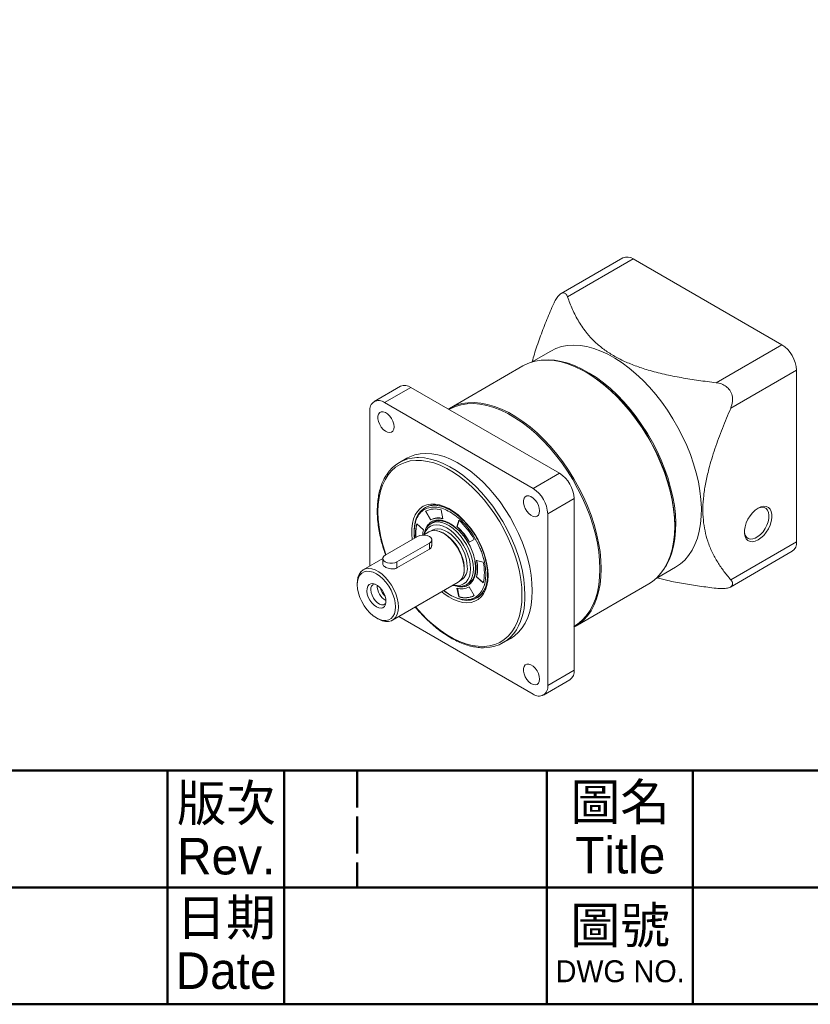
# Model space of a CAD drawing. Header units: millimetres. Extents: x 3192 to 3592, y 771 to 1052.
# Tile 3 of 5: x 3460 to 3536, y 771 to 866. Entities that reach past the tile are written whole.
import ezdxf

# ---------------------------------------------------------------- set-up
doc = ezdxf.new("R2010")
doc.units = ezdxf.units.MM
doc.linetypes.add('DASHED', pattern=[0.2068, 0.1655, -0.0413])
doc.layers.add('圖框', color=7, linetype='Continuous', lineweight=50)
doc.layers.add('產品', color=7, linetype='Continuous')
doc.styles.add('預設-ISO', font='arial.ttf')

# ---------------------------------------------------------------- blocks, each defined once
blk = doc.blocks.new('標題欄框 下標註')
at = {"layer": '圖框'}
for p, q in [((203.283, 89.91), (203.283, 73.91)), ((211.283, 89.91), (211.283, 81.91)), ((229.283, 89.91), (229.283, 73.91)), ((239.283, 89.91), (239.283, 73.91)), ((162.283, 81.91), (287.283, 81.91)), ((211.283, 81.91), (211.283, 73.91))]:
    blk.add_line(p, q, dxfattribs=at)
at = {"layer": '圖框', "linetype": 'DASHED', "ltscale": 15.230104}
blk.add_line((216.283, 89.91), (216.283, 81.91), dxfattribs=at)
at = {"layer": '圖框'}
for points in [[(2.283, 89.91), (287.283, 89.91), (287.283, 273.91), (2.283, 273.91)], [(287.283, 89.91), (2.283, 89.91), (2.283, 73.91), (287.283, 73.91)]]:
    blk.add_lwpolyline(points, close=True, dxfattribs=at)
at = {"layer": '圖框', "color": 7, "attachment_point": 5, "line_spacing_factor": 0.875, "style": '預設-ISO'}
for s, insert, char_height, width in [('\\f新細明體|b0|i0;\\H2.5000;版次\\PRev.', (207.31, 85.856), 2.5, 7.99882), ('\\f新細明體|b0|i0;\\H2.5000;圖名\\PTitle', (234.302, 85.921), 2.5, 10.09163), ('\\f新細明體|b0|i0;\\H2.5000;日期\\PDate', (207.297, 78.017), 2.5, 7.96821), ('\\f新細明體|b0|i0;\\H2.5000;圖號\\P\\f新細明體|b0|i0;\\H1.5000;DWG NO.', (234.297, 77.986), 3.5, 9.97321)]:
    blk.add_mtext(s, dxfattribs=dict(at, insert=insert, char_height=char_height, width=width))
blk = doc.blocks.new('A$C05C96DFB')
at = {"layer": '產品', "linetype": 'Continuous', "lineweight": 15}
for p, q in [((25.545, 42.109), (19.596, 38.675)), ((20.222, 38.36), (26.545, 42.01)), ((40.828, 33.764), (26.545, 42.01)), ((18.608, 33.158), (16.754, 32.088)), ((34.506, 30.114), (40.828, 33.764)), ((15.927, 31.726), (8.856, 27.644)), ((42.243, 31.315), (35.92, 27.665)), ((42.243, 14.821), (42.243, 31.315)), ((22.063, 31.077), (21.978, 31.126)), ((4.162, 29.765), (1.616, 28.295)), ((5.162, 29.666), (2.616, 28.196)), ((19.445, 21.42), (5.162, 29.666)), ((16.9, 19.95), (2.616, 28.196)), ((1.202, 27.38), (1.202, 12.487)), ((4.758, 22.854), (4.051, 22.445)), ((16.9, 19.95), (19.445, 21.42)), ((20.86, 18.971), (18.314, 17.501)), ((20.86, 2.476), (20.86, 18.971)), ((6.416, 18.017), (6.52, 18.09)), ((6.495, 18.083), (6.62, 18.148)), ((6.551, 18.115), (6.495, 18.083)), ((6.57, 17.756), (7.05, 16.925)), ((6.598, 17.772), (7.078, 16.941)), ((8.229, 17.03), (8.053, 17.889)), ((18.314, 1.007), (18.314, 17.501)), ((6.369, 15.956), (5.713, 16.538)), ((7.078, 16.941), (7.05, 16.925)), ((7.295, 16.697), (7.068, 16.566)), ((9.766, 16.9), (9.59, 16.244)), ((9.619, 16.261), (9.59, 16.244)), ((9.785, 16.883), (9.619, 16.261)), ((30.533, 16.308), (30.533, 16.406)), ((5.798, 15.337), (2.687, 13.541)), ((6.895, 15.773), (6.373, 15.472)), ((7.247, 15.93), (7.151, 15.875)), ((7.648, 15.884), (7.589, 15.892)), ((3.818, 12.887), (6.93, 14.684)), ((6.93, 14.098), (6.93, 14.684)), ((7.164, 14.416), (7.164, 15.01)), ((10.77, 14.777), (11.25, 15.055)), ((35.92, 11.17), (42.243, 14.821)), ((6.93, 14.098), (3.818, 12.302)), ((35.88, 10.471), (41.828, 13.905)), ((2.453, 13.209), (0.58, 12.128)), ((2.453, 13.214), (2.453, 12.677)), ((3.818, 12.887), (3.818, 12.302)), ((12.106, 12.847), (11.45, 13.023)), ((28.753, 11.303), (30.607, 12.373)), ((10.144, 11.465), (10.167, 11.52)), ((11.45, 11.45), (11.479, 11.467)), ((11.45, 11.45), (12.106, 10.869)), ((11.479, 11.467), (12.115, 10.903)), ((0, 10.846), (0, 10.683)), ((3.38, 7.278), (9.695, 10.924)), ((9.911, 11.094), (10.007, 11.15)), ((10.468, 10.677), (10.694, 10.808)), ((11.25, 9.65), (10.77, 10.482)), ((20.955, 6.686), (28.026, 10.768)), ((9.59, 10.376), (9.766, 9.518)), ((9.624, 10.368), (9.794, 9.534)), ((9.766, 9.518), (9.794, 9.534)), ((11.494, 9.422), (11.555, 9.457)), ((4.001, 7.637), (16.9, 0.19)), ((1.838, 7.498), (1.98, 7.417)), ((14.051, 5.125), (14.758, 5.533)), ((18.314, 1.007), (20.86, 2.476)), ((17.9, 0.091), (20.445, 1.561))]:
    blk.add_line(p, q, dxfattribs=at)
at = {"layer": '產品', "linetype": 'Continuous', "lineweight": 15, "flags": 128}
for points in [[(30.607, 12.373), (31.071, 12.686), (31.492, 13.064), (31.869, 13.504), (32.199, 14.005), (32.479, 14.563), (32.708, 15.174), (32.885, 15.834), (33.008, 16.539), (33.077, 17.284), (33.091, 18.065), (33.05, 18.877), (32.954, 19.714), (32.803, 20.57), (32.6, 21.441), (32.345, 22.32), (32.04, 23.202), (31.686, 24.082), (31.287, 24.952), (30.844, 25.809), (30.361, 26.646), (29.84, 27.458), (29.286, 28.239), (28.701, 28.985), (28.09, 29.69), (27.456, 30.351), (26.803, 30.962), (26.137, 31.521), (25.46, 32.022), (24.778, 32.463), (24.095, 32.842), (23.415, 33.155), (22.743, 33.401), (22.083, 33.578), (21.439, 33.684), (20.816, 33.72), (20.218, 33.685), (19.647, 33.579), (19.11, 33.403), (18.608, 33.158)], [(28.026, 10.768), (28.381, 10.998), (28.817, 11.363), (29.208, 11.792), (29.553, 12.282), (29.848, 12.83), (30.093, 13.433), (30.284, 14.087), (30.422, 14.787), (30.505, 15.529), (30.533, 16.308), (30.505, 17.119), (30.422, 17.957), (30.284, 18.816), (30.093, 19.691), (29.848, 20.576), (29.553, 21.465), (29.208, 22.353), (28.817, 23.234), (28.381, 24.102), (27.904, 24.951), (27.388, 25.776), (26.837, 26.572), (26.255, 27.334), (25.645, 28.056), (25.011, 28.734), (24.357, 29.363), (23.688, 29.939), (23.008, 30.46), (22.321, 30.92), (21.632, 31.318), (20.946, 31.65), (20.265, 31.915), (19.596, 32.111), (18.943, 32.237), (18.309, 32.291), (17.699, 32.273), (17.117, 32.184), (16.566, 32.024), (16.05, 31.794), (15.927, 31.726)], [(29.594, 12.349), (29.738, 12.585), (30.018, 13.142), (30.248, 13.753), (30.425, 14.413), (30.548, 15.118), (30.616, 15.864), (30.63, 16.645), (30.589, 17.456), (30.493, 18.293), (30.343, 19.149), (30.139, 20.02), (29.884, 20.899), (29.579, 21.782), (29.225, 22.661), (28.826, 23.532), (28.383, 24.389), (27.9, 25.225), (27.38, 26.037), (26.825, 26.819), (26.24, 27.564), (25.629, 28.27), (24.995, 28.93), (24.343, 29.542), (23.676, 30.1), (23, 30.601), (22.317, 31.043), (21.634, 31.421), (20.954, 31.734), (20.282, 31.98), (19.622, 32.157), (18.979, 32.264), (18.355, 32.3), (18.081, 32.292)], [(22.063, 31.077), (22.403, 30.873), (23.083, 30.417), (23.756, 29.902), (24.419, 29.331), (25.066, 28.708), (25.693, 28.037), (26.297, 27.322), (26.874, 26.569), (27.419, 25.78), (27.93, 24.963), (28.402, 24.122), (28.834, 23.263), (29.221, 22.391), (29.563, 21.512), (29.855, 20.631), (30.097, 19.755), (30.287, 18.889), (30.423, 18.038), (30.505, 17.209), (30.533, 16.406)], [(8.762, 27.588), (8.979, 27.712), (9.495, 27.942), (10.045, 28.102), (10.628, 28.191), (11.238, 28.209), (11.872, 28.155), (12.525, 28.029), (13.194, 27.833), (13.875, 27.568), (14.561, 27.236), (15.25, 26.838), (15.937, 26.378), (16.617, 25.857), (17.286, 25.281), (17.94, 24.652), (18.574, 23.974), (19.184, 23.252), (19.766, 22.49), (20.317, 21.694), (20.833, 20.869), (21.31, 20.02), (21.746, 19.152), (22.137, 18.271), (22.482, 17.383), (22.777, 16.494), (23.021, 15.609), (23.213, 14.734), (23.351, 13.875), (23.434, 13.037), (23.462, 12.226), (23.434, 11.447), (23.351, 10.705), (23.213, 10.005), (23.021, 9.351), (22.777, 8.748), (22.482, 8.2), (22.137, 7.71), (21.746, 7.281), (21.31, 6.916), (20.86, 6.632)], [(23.335, 12.201), (23.307, 13.008), (23.224, 13.842), (23.087, 14.697), (22.896, 15.567), (22.653, 16.448), (22.359, 17.333), (22.017, 18.216), (21.627, 19.093), (21.193, 19.956), (20.719, 20.802), (20.205, 21.623), (19.657, 22.415), (19.078, 23.173), (18.471, 23.891), (17.84, 24.565), (17.19, 25.192), (16.524, 25.765), (15.847, 26.283), (15.164, 26.741), (14.478, 27.137), (13.795, 27.468), (13.118, 27.732), (12.452, 27.926), (11.802, 28.051), (11.171, 28.105), (10.564, 28.087), (9.985, 27.999), (9.437, 27.84), (8.923, 27.611), (8.801, 27.543)], [(3.536, 25.869), (3.507, 26.128), (3.423, 26.401), (3.289, 26.668), (3.116, 26.908), (2.916, 27.106), (2.705, 27.244), (2.498, 27.314), (2.31, 27.31), (2.155, 27.233), (2.045, 27.087), (1.988, 26.885), (1.988, 26.64), (2.045, 26.372), (2.155, 26.099), (2.31, 25.843), (2.498, 25.622), (2.705, 25.452), (2.916, 25.347), (3.116, 25.313), (3.289, 25.355), (3.423, 25.467), (3.507, 25.643), (3.536, 25.869)], [(16.829, 10.111), (16.801, 10.849), (16.719, 11.613), (16.581, 12.397), (16.391, 13.195), (16.148, 14.001), (15.856, 14.808), (15.515, 15.611), (15.13, 16.402), (14.702, 17.176), (14.236, 17.927), (13.735, 18.649), (13.203, 19.335), (12.644, 19.982), (12.062, 20.583), (11.462, 21.134), (10.849, 21.631), (10.227, 22.07), (9.602, 22.447), (8.977, 22.759), (8.359, 23.005), (7.752, 23.181), (7.161, 23.287), (6.59, 23.322), (6.043, 23.286), (5.526, 23.178), (5.042, 23), (4.758, 22.854)], [(5.734, 22.911), (5.883, 22.914), (6.454, 22.879), (7.045, 22.773), (7.652, 22.597), (8.27, 22.351), (8.895, 22.039), (9.52, 21.662), (10.142, 21.223), (10.755, 20.726), (11.355, 20.175), (11.937, 19.574), (12.496, 18.927), (13.028, 18.24), (13.529, 17.519), (13.995, 16.768), (14.423, 15.994), (14.808, 15.202), (15.148, 14.4), (15.441, 13.592), (15.684, 12.786), (15.874, 11.988), (16.012, 11.204), (16.094, 10.441), (16.122, 9.703)], [(15.839, 9.703), (15.811, 10.436), (15.728, 11.196), (15.589, 11.976), (15.397, 12.77), (15.153, 13.571), (14.858, 14.374), (14.516, 15.17), (14.128, 15.956), (13.698, 16.723), (13.23, 17.465), (12.727, 18.178), (12.193, 18.854), (11.633, 19.489), (11.051, 20.078), (10.452, 20.615), (9.84, 21.096), (9.22, 21.518), (8.599, 21.877), (7.979, 22.17), (7.368, 22.395), (6.768, 22.55), (6.186, 22.634), (5.626, 22.646), (5.092, 22.586), (4.589, 22.454), (4.121, 22.252), (3.691, 21.981), (3.303, 21.643), (2.961, 21.242), (2.666, 20.78), (2.422, 20.26), (2.23, 19.688), (2.091, 19.068), (2.008, 18.405), (1.98, 17.704), (2.008, 16.97), (2.091, 16.211), (2.23, 15.431), (2.422, 14.637), (2.666, 13.836), (2.755, 13.58)], [(17.536, 17.787), (17.507, 18.045), (17.423, 18.319), (17.289, 18.585), (17.116, 18.826), (16.916, 19.024), (16.705, 19.162), (16.498, 19.232), (16.31, 19.228), (16.155, 19.151), (16.045, 19.005), (15.988, 18.803), (15.988, 18.558), (16.045, 18.29), (16.155, 18.017), (16.31, 17.761), (16.498, 17.54), (16.705, 17.37), (16.916, 17.265), (17.116, 17.231), (17.289, 17.273), (17.423, 17.385), (17.507, 17.561), (17.536, 17.787)], [(5.29, 15.043), (5.24, 15.561), (5.24, 16.083), (5.295, 16.57), (5.406, 17.013), (5.569, 17.406), (5.783, 17.743), (6.045, 18.019), (6.35, 18.229), (6.694, 18.371), (7.071, 18.442), (7.476, 18.441), (7.903, 18.368), (8.346, 18.225), (8.796, 18.013), (9.249, 17.735), (9.696, 17.397), (10.132, 17.003), (10.549, 16.558), (10.941, 16.07), (11.302, 15.547), (11.627, 14.995), (11.911, 14.424), (12.149, 13.842), (12.338, 13.258), (12.475, 12.68), (12.559, 12.119), (12.587, 11.581), (12.587, 11.581)], [(5.498, 15.163), (5.487, 15.266), (5.459, 15.793), (5.487, 16.289), (5.57, 16.745), (5.707, 17.153), (5.896, 17.508), (6.134, 17.803), (6.417, 18.035), (6.495, 18.083)], [(6.551, 18.115), (6.474, 18.068), (6.4, 18.016)], [(37.227, 15.847), (37.241, 15.713), (37.31, 15.468), (37.43, 15.275), (37.595, 15.146), (37.799, 15.084), (38.032, 15.094), (38.282, 15.175), (38.538, 15.323), (38.788, 15.531), (39.021, 15.79), (39.225, 16.086), (39.39, 16.407), (39.51, 16.738), (39.579, 17.063), (39.593, 17.366), (39.551, 17.634), (39.457, 17.854), (39.313, 18.016), (39.127, 18.112), (38.907, 18.138), (38.665, 18.092), (38.479, 18.014)], [(38.551, 18.059), (38.276, 17.866), (38.012, 17.615), (37.772, 17.316), (37.566, 16.983), (37.403, 16.63), (37.29, 16.273), (37.233, 15.926), (37.233, 15.606), (37.29, 15.326), (37.403, 15.099), (37.566, 14.934), (37.772, 14.839), (38.012, 14.817), (38.276, 14.871), (38.551, 14.996), (38.827, 15.189), (39.091, 15.44), (39.331, 15.739), (39.537, 16.072), (39.7, 16.425), (39.813, 16.782), (39.87, 17.129), (39.87, 17.449), (39.813, 17.729), (39.7, 17.956), (39.537, 18.121), (39.331, 18.216), (39.091, 18.238), (38.827, 18.184), (38.551, 18.059)], [(6.401, 15.471), (6.427, 15.606), (6.538, 15.947), (6.702, 16.233), (6.913, 16.459), (7.169, 16.618), (7.461, 16.706), (7.785, 16.723), (8.131, 16.666), (8.492, 16.539), (8.86, 16.343), (9.226, 16.083), (9.581, 15.765), (9.917, 15.398), (10.226, 14.988), (10.5, 14.547), (10.735, 14.084), (10.923, 13.61), (11.06, 13.136), (11.144, 12.674), (11.172, 12.234)], [(6.452, 15.518), (6.475, 15.59), (6.611, 15.89), (6.796, 16.133), (7.027, 16.311), (7.297, 16.422), (7.599, 16.461), (7.927, 16.429), (8.273, 16.325), (8.627, 16.153)], [(8.627, 16.153), (8.981, 15.917), (9.326, 15.621), (9.654, 15.275), (9.957, 14.886), (10.227, 14.464), (10.457, 14.019), (10.643, 13.562), (10.779, 13.105), (10.862, 12.659), (10.889, 12.234), (10.862, 11.841), (10.779, 11.49), (10.643, 11.19), (10.457, 10.947), (10.227, 10.769), (9.957, 10.658), (9.654, 10.619), (9.326, 10.651), (9.252, 10.668)], [(6.93, 14.684), (7.077, 14.8), (7.154, 14.938), (7.154, 15.082), (7.077, 15.22), (6.93, 15.337), (6.727, 15.422), (6.489, 15.466), (6.239, 15.466), (6.001, 15.422), (5.798, 15.337)], [(6.895, 15.773), (7.118, 15.866), (7.404, 15.905), (7.715, 15.869), (8.043, 15.761), (8.379, 15.584), (8.712, 15.343), (9.033, 15.044), (9.333, 14.696), (9.603, 14.31), (9.835, 13.896), (10.023, 13.466), (10.162, 13.033), (10.246, 12.608), (10.275, 12.206)], [(10.578, 12.413), (10.55, 12.811), (10.467, 13.229), (10.33, 13.656), (10.145, 14.079), (9.916, 14.487), (9.65, 14.868), (9.354, 15.211), (9.038, 15.506), (8.71, 15.744), (8.379, 15.919), (8.055, 16.025), (7.748, 16.06), (7.466, 16.022), (7.247, 15.93)], [(7.648, 15.884), (7.933, 15.817), (8.261, 15.676), (8.592, 15.469), (8.915, 15.202), (9.222, 14.882), (9.504, 14.519), (9.753, 14.123), (9.961, 13.705), (10.122, 13.278), (10.233, 12.854), (10.288, 12.445), (10.288, 12.063), (10.233, 11.719), (10.167, 11.52)], [(2.687, 13.541), (2.54, 13.424), (2.463, 13.286), (2.463, 13.142), (2.54, 13.004), (2.687, 12.887), (2.89, 12.803), (3.128, 12.758), (3.378, 12.758), (3.616, 12.803), (3.818, 12.887)], [(0, 10.846), (0.007, 11.036), (0.064, 11.385), (0.176, 11.686), (0.34, 11.93), (0.55, 12.11), (0.803, 12.221), (1.089, 12.259), (1.4, 12.224), (1.728, 12.116), (2.064, 11.939), (2.397, 11.697), (2.718, 11.398), (3.018, 11.051), (3.288, 10.664), (3.52, 10.25), (3.708, 9.82), (3.847, 9.387), (3.931, 8.963), (3.96, 8.56)], [(1.838, 11.744), (2.158, 11.528), (2.467, 11.253), (2.758, 10.929), (3.02, 10.565), (3.247, 10.173), (3.431, 9.764), (3.566, 9.35), (3.649, 8.945), (3.677, 8.56), (3.649, 8.207), (3.566, 7.898), (3.431, 7.641), (3.247, 7.444), (3.02, 7.313), (2.758, 7.252), (2.467, 7.263), (2.158, 7.346), (1.838, 7.498), (1.519, 7.715), (1.21, 7.989), (0.919, 8.313), (0.657, 8.677), (0.43, 9.07), (0.246, 9.479), (0.111, 9.893), (0.028, 10.298), (0, 10.683), (0.028, 11.035), (0.111, 11.345), (0.246, 11.602), (0.43, 11.799), (0.657, 11.93), (0.919, 11.991), (1.21, 11.979), (1.519, 11.896), (1.838, 11.744)], [(12.587, 11.581), (12.559, 11.075), (12.475, 10.609), (12.338, 10.19), (12.149, 9.825), (11.911, 9.518), (11.627, 9.274), (11.302, 9.098), (10.941, 8.991), (10.549, 8.956), (10.132, 8.993), (9.696, 9.102), (9.249, 9.28), (8.796, 9.525), (8.346, 9.833), (8.118, 10.014)], [(11.172, 12.234), (11.144, 11.826), (11.06, 11.461), (10.923, 11.146), (10.735, 10.889), (10.5, 10.697), (10.226, 10.572), (9.917, 10.52), (9.581, 10.54), (9.226, 10.632), (9.204, 10.64)], [(20.84, 6.689), (21.193, 6.918), (21.627, 7.281), (22.017, 7.708), (22.359, 8.195), (22.653, 8.741), (22.896, 9.341), (23.087, 9.991), (23.224, 10.688), (23.307, 11.426), (23.335, 12.201)], [(1.838, 8.56), (2.067, 8.461), (2.281, 8.435), (2.468, 8.484), (2.615, 8.604), (2.713, 8.789), (2.756, 9.025), (2.741, 9.299), (2.67, 9.593), (2.547, 9.889), (2.379, 10.168), (2.177, 10.413), (1.954, 10.608), (1.723, 10.741), (1.5, 10.804), (1.298, 10.792), (1.13, 10.707), (1.007, 10.553), (0.936, 10.341), (0.921, 10.084), (0.964, 9.798), (1.062, 9.501), (1.209, 9.211), (1.396, 8.947), (1.61, 8.725), (1.838, 8.56)], [(1.306, 10.212), (1.334, 9.953), (1.419, 9.68), (1.553, 9.413), (1.726, 9.172), (1.925, 8.975), (2.137, 8.836), (2.344, 8.766), (2.532, 8.77), (2.687, 8.848), (2.742, 8.905)], [(5.613, 8.567), (5.626, 8.552), (6.186, 7.917), (6.768, 7.329), (7.368, 6.792), (7.979, 6.311), (8.599, 5.889), (9.22, 5.53), (9.84, 5.237), (10.452, 5.012), (11.051, 4.857), (11.633, 4.773), (12.193, 4.761), (12.727, 4.821), (13.23, 4.953), (13.698, 5.155), (14.128, 5.426), (14.516, 5.763), (14.858, 6.165), (15.153, 6.627), (15.397, 7.146), (15.589, 7.718), (15.728, 8.338), (15.811, 9.002), (15.839, 9.703)], [(11.494, 9.422), (11.248, 9.306), (10.889, 9.212), (10.5, 9.189), (10.087, 9.239), (9.657, 9.36), (9.216, 9.55), (8.772, 9.806), (8.332, 10.124), (8.323, 10.132)], [(14.758, 5.533), (15.13, 5.782), (15.515, 6.129), (15.856, 6.538), (16.148, 7.008), (16.391, 7.534), (16.581, 8.112), (16.719, 8.737), (16.801, 9.405), (16.829, 10.111)], [(3.96, 8.56), (3.931, 8.19), (3.847, 7.864), (3.708, 7.59), (3.52, 7.377), (3.288, 7.232), (3.018, 7.157), (2.718, 7.155), (2.397, 7.227), (2.064, 7.37), (1.98, 7.417)], [(17.536, 1.62), (17.507, 1.879), (17.423, 2.152), (17.289, 2.419), (17.116, 2.66), (16.916, 2.857), (16.705, 2.996), (16.498, 3.066), (16.31, 3.062), (16.155, 2.984), (16.045, 2.839), (15.988, 2.636), (15.988, 2.391), (16.045, 2.123), (16.155, 1.85), (16.31, 1.594), (16.498, 1.373), (16.705, 1.203), (16.916, 1.098), (17.116, 1.065), (17.289, 1.106), (17.423, 1.219), (17.507, 1.394), (17.536, 1.62)]]:
    blk.add_lwpolyline(points, dxfattribs=at)
at = {"layer": '產品', "linetype": 'Continuous', "lineweight": 15}
for centre, radius, start, end in [((25.959, 41.192), 1.006, 54.38241, 114.30713), ((39.172, 31.175), 3.074, 2.60547, 57.39453), ((4.576, 28.848), 1.006, 54.38241, 114.30713), ((2.064, 27.519), 0.873, 50.79669, 189.21406), ((5.811, 19.399), 3.513, 91.25618, 148.47424), ((17.789, 18.831), 3.074, 2.60547, 57.39453), ((15.244, 17.361), 3.074, 2.60547, 57.39453), ((7.636, 16.409), 2.028, 127.56983, 159.18222), ((7.47, 16.051), 1.928, 72.39158, 117.82747), ((7.765, 15.569), 1.533, 72.39159, 117.82745), ((7.79, 15.595), 1.523, 73.47552, 117.89941), ((9.506, 15.6), 3.907, 166.10615, 185.40534), ((9.557, 15.616), 3.93, 166.69626, 185.37912), ((5.611, 11.838), 5.938, 29.67521, 47.91393), ((5.639, 11.854), 5.938, 29.67521, 47.91393), ((4.759, 11.356), 7.47, 29.6752, 47.91394), ((8.95, 15.279), 2.669, 165.30656, 175.9086), ((41.263, 14.712), 0.986, 305.01436, 6.29784), ((9.192, 12.279), 1.393, 305.79209, 5.52009), ((8.062, 12.237), 3.478, 346.9364, 13.0636), ((8.091, 12.253), 3.478, 346.9364, 13.0636), ((7.844, 11.858), 4.376, 346.9364, 13.0636), ((8.906, 12.053), 1.377, 304.94169, 6.37049), ((10.182, 11.371), 2.35, 303.95162, 3.89269), ((1.784, 10.291), 0.485, 103.66944, 189.34875), ((3.53, 10.598), 1.618, 178.61367, 241.38096), ((10.054, 11.837), 1.533, 252.39159, 297.82745), ((10.108, 11.819), 1.169, 300.13097, 317.12536), ((3.537, 10.602), 1.326, 190.89095, 229.10367), ((10.349, 11.356), 1.928, 252.39158, 297.82747), ((10.379, 11.38), 1.936, 252.44045, 296.72363), ((9.86, 9.466), 6.267, 330.329, 2.1646), ((10.641, 11.106), 1.886, 266.85373, 297.59181), ((12.291, 8.171), 3.514, 270.7777, 329.04688), ((19.908, 2.355), 0.959, 304.05745, 7.25474), ((17.452, 0.867), 0.873, 230.79669, 9.21406)]:
    blk.add_arc(centre, radius, start, end, dxfattribs=at)
for points, knots in [([(20.222, 38.36), (20.169, 38.474), (20.071, 38.684), (19.826, 38.778), (19.556, 38.677), (19.282, 38.402), (19.026, 38.016), (18.882, 37.703), (18.808, 37.543)], [0, 0, 0, 0, 0.199962, 0.367332, 0.535496, 0.685697, 0.839791, 1, 1, 1, 1]), ([(34.506, 30.114), (33.944, 30.183), (32.818, 30.321), (31.155, 30.585), (29.526, 30.911), (28.041, 31.293), (26.714, 31.731), (25.553, 32.214), (24.495, 32.772), (23.571, 33.404), (22.776, 34.093), (21.995, 34.944), (21.286, 35.966), (20.672, 37.151), (20.372, 37.957), (20.222, 38.36)], [0, 0, 0, 0, 0.078728, 0.157625, 0.23635, 0.314843, 0.380079, 0.445471, 0.510612, 0.575875, 0.641384, 0.706754, 0.804323, 0.90219, 1, 1, 1, 1]), ([(18.808, 37.543), (18.588, 37.026), (18.149, 35.992), (17.554, 34.425), (17.101, 33.134), (16.896, 32.371), (16.832, 32.133)], [0, 0, 0, 0, 0.287694, 0.575326, 0.86763, 1, 1, 1, 1]), ([(35.92, 27.665), (35.992, 27.876), (36.125, 28.264), (36.084, 28.874), (35.862, 29.384), (35.486, 29.768), (35.025, 30.02), (34.681, 30.082), (34.506, 30.114)], [0, 0, 0, 0, 0.199962, 0.367332, 0.535496, 0.685697, 0.839791, 1, 1, 1, 1]), ([(35.92, 11.17), (35.698, 11.436), (35.255, 11.968), (34.652, 12.845), (34.12, 13.804), (33.708, 14.806), (33.424, 15.846), (33.262, 16.906), (33.216, 18.048), (33.302, 19.263), (33.501, 20.526), (33.848, 22.029), (34.379, 23.767), (35.098, 25.721), (35.646, 27.017), (35.92, 27.665)], [0, 0, 0, 0, 0.078728, 0.157625, 0.23635, 0.314843, 0.380079, 0.445471, 0.510612, 0.575875, 0.641384, 0.706754, 0.804323, 0.90219, 1, 1, 1, 1]), ([(2.774, 21.191), (2.696, 21.061), (2.525, 20.779), (2.318, 20.285), (2.142, 19.726), (2.016, 19.124), (1.94, 18.484), (1.913, 17.811), (1.936, 17.111), (2.01, 16.388), (2.132, 15.647), (2.304, 14.893), (2.499, 14.196), (2.656, 13.752), (2.724, 13.562)], [0, 0, 0, 0, 0.072797, 0.158438, 0.244403, 0.330607, 0.416965, 0.503403, 0.589868, 0.67632, 0.762747, 0.849141, 0.935505, 1, 1, 1, 1]), ([(5.499, 15.164), (5.481, 15.344), (5.437, 15.78), (5.501, 16.415), (5.683, 17.052), (6.004, 17.581), (6.452, 17.96), (6.914, 18.126), (7.319, 18.165), (7.734, 18.144), (8.266, 18.014), (8.91, 17.71), (9.554, 17.27), (10.197, 16.686), (10.815, 15.959), (11.367, 15.123), (11.742, 14.373), (11.979, 13.768), (12.167, 13.18), (12.326, 12.475), (12.349, 11.961), (12.36, 11.711)], [0, 0, 0, 0, 0.039219, 0.095183, 0.154499, 0.216282, 0.279375, 0.342468, 0.373392, 0.40433, 0.463646, 0.51961, 0.575574, 0.63489, 0.696672, 0.759765, 0.822858, 0.853783, 0.88472, 0.944036, 1, 1, 1, 1]), ([(6.621, 18.148), (6.703, 18.187), (6.884, 18.273), (7.202, 18.331), (7.563, 18.337), (7.944, 18.278), (8.341, 18.158), (8.747, 17.978), (9.158, 17.74), (9.568, 17.448), (9.972, 17.105), (10.363, 16.715), (10.736, 16.284), (11.085, 15.817), (11.406, 15.322), (11.693, 14.805), (11.943, 14.273), (12.153, 13.735), (12.318, 13.198), (12.438, 12.669), (12.512, 12.153), (12.532, 11.738), (12.522, 11.344), (12.481, 10.975), (12.387, 10.577), (12.249, 10.224), (12.072, 9.919), (11.852, 9.671), (11.676, 9.518), (11.564, 9.466), (11.549, 9.459)], [0, 0, 0, 0, 0.032733, 0.071784, 0.110321, 0.148317, 0.185953, 0.223412, 0.260813, 0.298208, 0.335629, 0.373088, 0.410583, 0.448109, 0.485654, 0.523208, 0.560758, 0.59829, 0.635793, 0.673254, 0.710664, 0.748834, 0.768384, 0.805659, 0.842929, 0.880246, 0.917738, 0.955593, 0.994004, 1, 1, 1, 1]), ([(9.582, 16.068), (9.509, 16.137), (9.292, 16.342), (8.909, 16.591), (8.445, 16.813), (7.981, 16.926), (7.535, 16.917), (7.137, 16.774), (6.815, 16.499), (6.584, 16.134), (6.509, 15.824), (6.474, 15.68)], [0, 0, 0, 0, 0.055892, 0.167118, 0.278344, 0.396233, 0.519023, 0.644418, 0.769814, 0.892603, 1, 1, 1, 1]), ([(7.295, 16.697), (7.388, 16.744), (7.527, 16.815), (7.695, 16.827), (7.749, 16.831)], [0, 0, 0, 0, 0.673253, 1, 1, 1, 1]), ([(7.749, 16.831), (7.795, 16.837), (7.93, 16.857), (8.169, 16.825), (8.51, 16.736), (8.877, 16.567), (9.263, 16.321), (9.485, 16.127), (9.591, 16.034)], [0, 0, 0, 0, 0.087813, 0.257378, 0.40738, 0.647918, 0.831851, 1, 1, 1, 1]), ([(11.323, 12.971), (11.294, 13.122), (11.224, 13.484), (11.003, 14.081), (10.683, 14.728), (10.283, 15.327), (9.909, 15.783), (9.664, 15.997), (9.582, 16.068)], [0, 0, 0, 0, 0.135465, 0.325584, 0.519737, 0.71389, 0.904008, 1, 1, 1, 1]), ([(7.153, 14.473), (7.154, 14.435), (7.156, 14.334), (7.072, 14.198), (6.971, 14.127), (6.93, 14.098)], [0, 0, 0, 0, 0.262756, 0.698183, 1, 1, 1, 1]), ([(3.818, 12.302), (3.75, 12.272), (3.614, 12.211), (3.355, 12.198), (3.086, 12.237), (2.855, 12.312), (2.662, 12.406), (2.525, 12.51), (2.451, 12.606), (2.461, 12.661), (2.463, 12.677)], [0, 0, 0, 0, 0.139137, 0.278133, 0.420748, 0.565961, 0.666797, 0.806064, 0.945206, 1, 1, 1, 1]), ([(11.298, 12.996), (11.32, 12.849), (11.359, 12.604), (11.367, 12.282), (11.352, 12.001), (11.309, 11.734), (11.231, 11.47), (11.117, 11.219), (11.005, 11.082), (10.945, 11.01)], [0, 0, 0, 0, 0.173686, 0.290587, 0.405481, 0.544419, 0.675557, 0.82958, 1, 1, 1, 1]), ([(11.399, 12.266), (11.396, 12.445), (11.392, 12.672), (11.335, 12.918), (11.323, 12.971)], [0, 0, 0, 0, 0.785365, 1, 1, 1, 1]), ([(12.36, 11.711), (12.349, 11.475), (12.326, 10.987), (12.134, 10.356), (11.816, 9.825), (11.367, 9.447), (10.905, 9.281), (10.5, 9.241), (10.085, 9.262), (9.554, 9.395), (8.919, 9.685), (8.512, 9.982), (8.313, 10.126)], [0, 0, 0, 0, 0.104892, 0.216067, 0.331864, 0.450119, 0.568374, 0.626334, 0.684319, 0.795495, 0.900387, 1, 1, 1, 1]), ([(9.682, 10.537), (9.73, 10.524), (9.94, 10.468), (10.283, 10.495), (10.682, 10.632), (11.006, 10.906), (11.235, 11.288), (11.374, 11.744), (11.39, 12.096), (11.399, 12.266)], [0, 0, 0, 0, 0.048105, 0.209215, 0.373744, 0.538273, 0.699383, 0.854062, 1, 1, 1, 1]), ([(28.826, 11.345), (29.167, 11.259), (29.995, 11.049), (31.37, 10.793), (32.922, 10.548), (33.978, 10.418), (34.506, 10.354)], [0, 0, 0, 0, 0.187943, 0.455682, 0.727817, 1, 1, 1, 1]), ([(34.506, 10.354), (34.725, 10.335), (35.127, 10.301), (35.635, 10.358), (35.966, 10.495), (36.11, 10.695), (36.098, 10.926), (35.98, 11.088), (35.92, 11.17)], [0, 0, 0, 0, 0.199962, 0.367332, 0.535496, 0.685697, 0.839791, 1, 1, 1, 1]), ([(5.582, 8.55), (5.622, 8.5), (5.832, 8.237), (6.235, 7.798), (6.789, 7.239), (7.36, 6.728), (7.944, 6.265), (8.536, 5.854), (9.132, 5.498), (9.728, 5.201), (10.32, 4.964), (10.905, 4.787), (11.476, 4.679), (11.935, 4.631), (12.195, 4.644), (12.277, 4.649)], [0, 0, 0, 0, 0.019928, 0.105327, 0.190755, 0.276219, 0.361724, 0.447273, 0.532866, 0.618495, 0.704142, 0.789761, 0.875292, 0.960653, 1, 1, 1, 1])]:
    blk.add_open_spline(points, degree=3, knots=knots, dxfattribs=at)

msp = doc.modelspace()

# ---------------------------------------------------------------- block references
at = {"layer": '圖框', "xscale": 1.403916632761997, "yscale": 1.403916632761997, "zscale": 1.403916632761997}
msp.add_blockref('標題欄框 下標註', (3188.62, 667.248), dxfattribs=at)
at = {"layer": '產品'}
msp.add_blockref('A$C05C96DFB', (3492.27, 800.646), dxfattribs=at)

doc.saveas('drawing.dxf')
